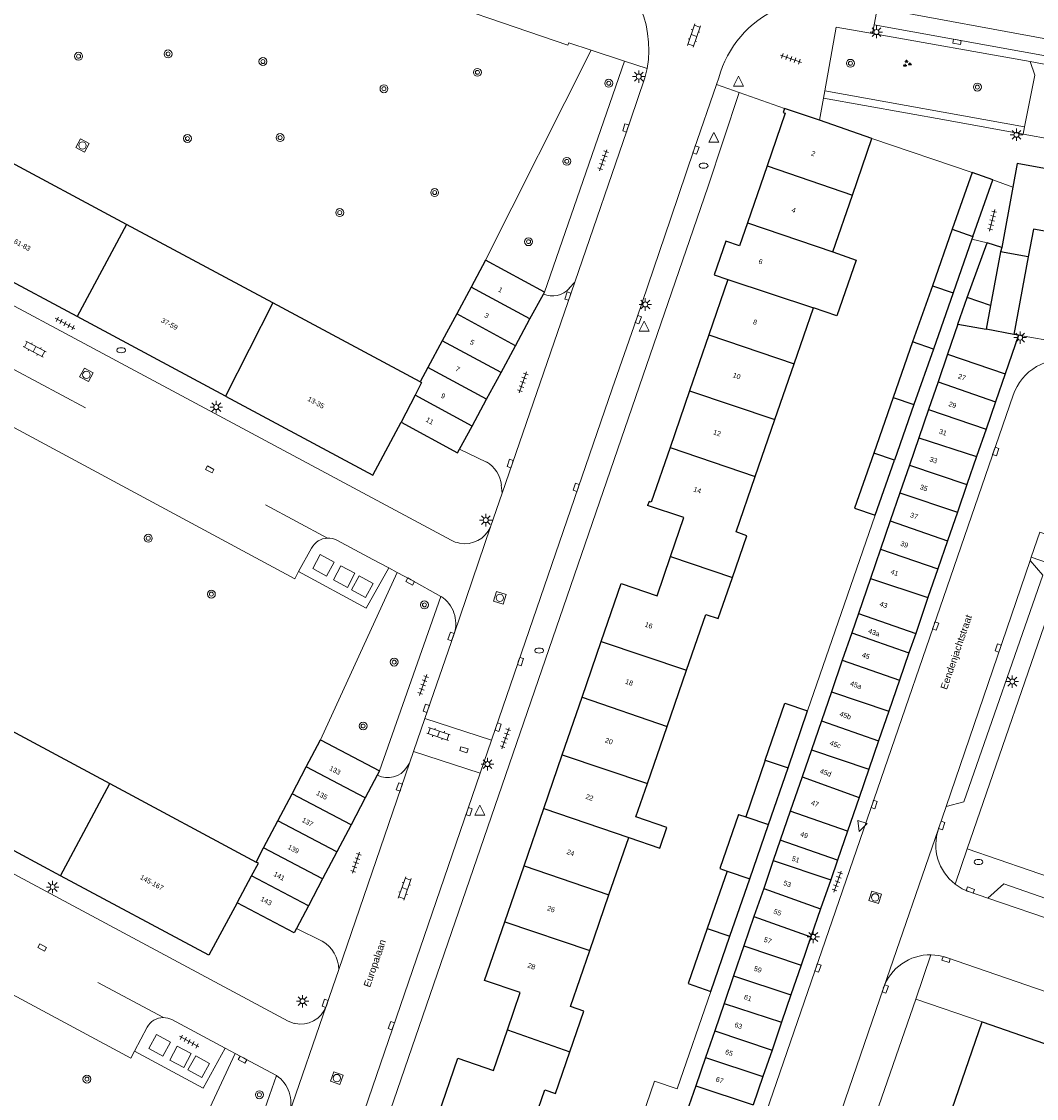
# Model space of a CAD drawing. Extents: x 131101 to 132041, y 397511 to 398853.
# Tile 64 of 80: x 131438 to 131540, y 398401 to 398510. Entities that reach past the tile are written whole.
import ezdxf
from ezdxf.enums import TextEntityAlignment as Align

# ---------------------------------------------------------------- set-up
doc = ezdxf.new("R2010")
doc.units = 0
doc.linetypes.add('DGN Style 2', pattern=[51.514866, 30.90892, -20.605946])
doc.layers.add('_vervallen situatie', color=250, linetype='Continuous', lineweight=9, plot=False)
for name, color, linetype, lineweight in [('gg-afsc-erfafscheiding', 250, 'Continuous', 9), ('gg-afsc-hekwerk', 250, 'Continuous', 9), ('gg-afsc-muur', 250, 'Continuous', 9), ('gg-bbg-bijgebouw', 10, 'Continuous', 25), ('gg-bbg-gedigitaliseerde bebouwing', 10, 'Continuous', 25), ('gg-bbg-gedigitaliseerde bijgebouw', 10, 'Continuous', 25), ('gg-bbg-hoofdgebouw', 10, 'Continuous', 25), ('gg-bbg-luifel en loopbrug', 10, 'DGN Style 2', 25), ('gg-bbg-tussenscheiding', 10, 'Continuous', 25), ('gg-knt-verharding', 250, 'Continuous', 9), ('gg-knt-verharding nz', 250, 'DGN Style 2', 9), ('gg-kwrk-afval apart plaats', 250, 'Continuous', 9), ('gt-grn-groengrens', 250, 'Continuous', 9), ('gt-grn-weggrens', 250, 'Continuous', 9), ('gt-symb-boom', 250, 'Continuous', 9), ('gt-symb-brandkraan', 250, 'Continuous', 9), ('gt-symb-groenvak', 250, 'Continuous', 9), ('gt-symb-klinker verharding', 250, 'Continuous', 9), ('gt-symb-kolk', 250, 'Continuous', 9), ('gt-symb-kolk center center', 250, 'Continuous', 9), ('gt-symb-lichtmast', 250, 'Continuous', 9), ('gt-symb-rioolschacht', 250, 'Continuous', 9), ('gt-symb-tegel verharding', 250, 'Continuous', 9), ('gt-symb-waterafsluiter', 250, 'Continuous', 9), ('X-AL-huisnummers', 2, 'Continuous', 25), ('X-AL-straatnaam', 3, 'Continuous', 35)]:
    doc.layers.add(name, color=color, linetype=linetype, lineweight=lineweight)
doc.styles.add('CS Annotative', font='arial.ttf')

# ---------------------------------------------------------------- blocks, each defined once
blk = doc.blocks.new('gt0-KOLK')
at = {"layer": 'gt-symb-kolk', "flags": 128}
blk.add_lwpolyline([(0, 0), (0.38, 0), (0.38, 0.4), (-0.38, 0.4), (-0.38, 0), (0, 0)], dxfattribs=at)
blk = doc.blocks.new('gt0-BOOM')
at = {"layer": 'gt-symb-boom'}
for radius in [0.4, 0.2]:
    blk.add_circle((0, 0), radius, dxfattribs=at)
blk = doc.blocks.new('gt0-LMAST')
at = {"layer": 'gt-symb-lichtmast'}
for p, q in [((-0.18, 0.17), (-0.45, 0.44)), ((-0.01, 0.25), (-0.01, 0.62)), ((0.17, 0.17), (0.44, 0.44)), ((-0.26, 0), (-0.63, 0)), ((-0.18, -0.18), (-0.45, -0.45)), ((-0.01, -0.25), (-0.01, -0.63)), ((0.44, -0.45), (0.17, -0.18)), ((0.24, 0), (0.62, 0))]:
    blk.add_line(p, q, dxfattribs=at)
blk.add_circle((-0.01, 0), 0.25, dxfattribs=at)
blk = doc.blocks.new('gt0-TEG1')
at = {"layer": 'gt-symb-tegel verharding'}
for p, q in [((-1.12, 0), (1.12, 0)), ((-0.9, -0.25), (-0.9, 0.25)), ((-0.45, -0.25), (-0.45, 0.25)), ((0, -0.25), (0, 0.25)), ((0.45, -0.25), (0.45, 0.25)), ((0.9, -0.25), (0.9, 0.25))]:
    blk.add_line(p, q, dxfattribs=at)
blk = doc.blocks.new('gt0-GRVAK')
at = {"layer": 'gt-symb-groenvak'}
for p, q in [((-0.11, 0.19), (-0.23, 0.24)), ((-0.18, 0.15), (0.09, 0.15)), ((-0.09, 0.21), (-0.16, 0.32)), ((-0.05, 0.21), (-0.05, 0.39)), ((0, 0.21), (0.06, 0.32)), ((0.02, 0.19), (0.13, 0.24)), ((0.26, -0.05), (0.2, 0.06)), ((0.3, -0.05), (0.3, 0.13)), ((0.35, -0.05), (0.41, 0.06)), ((-0.24, -0.23), (-0.36, -0.18)), ((-0.32, -0.26), (-0.05, -0.26)), ((-0.23, -0.21), (-0.29, -0.09)), ((-0.18, -0.2), (-0.18, -0.02)), ((-0.14, -0.21), (-0.07, -0.09)), ((-0.12, -0.23), (0, -0.18)), ((0.24, -0.07), (0.12, -0.02)), ((0.17, -0.11), (0.44, -0.11)), ((0.37, -0.07), (0.49, -0.02))]:
    blk.add_line(p, q, dxfattribs=at)
blk = doc.blocks.new('gt0-WAFSL')
at = {"layer": 'gt-symb-waterafsluiter'}
for p, q in [((-0.5, -0.33), (0, 0.67)), ((0, 0.67), (0.5, -0.33)), ((0.5, -0.33), (-0.5, -0.33))]:
    blk.add_line(p, q, dxfattribs=at)
blk = doc.blocks.new('gt0-RS')
at = {"layer": 'gt-symb-rioolschacht', "flags": 128}
blk.add_lwpolyline([(-0.5, -0.5), (0.5, -0.5), (0.5, 0.5), (-0.5, 0.5), (-0.5, -0.5)], close=True, dxfattribs=at)
at = {"layer": 'gt-symb-rioolschacht'}
blk.add_circle((0, 0), 0.375, dxfattribs=at)
blk = doc.blocks.new('gt0-KL1')
at = {"layer": 'gt-symb-klinker verharding'}
for p, q in [((-1.15, 0.3), (1.15, 0.3)), ((-1, -0.3), (-1, 0.3)), ((-0.5, 0.3), (-0.5, 0.45)), ((0, -0.3), (0, 0.3)), ((0.5, 0.3), (0.5, 0.45)), ((1, -0.3), (1, 0.3)), ((-1.15, -0.3), (1.15, -0.3)), ((-0.5, -0.45), (-0.5, -0.3)), ((0.5, -0.45), (0.5, -0.3))]:
    blk.add_line(p, q, dxfattribs=at)
blk = doc.blocks.new('gt0-KOLKCC')
at = {"layer": 'gt-symb-kolk center center', "flags": 128}
blk.add_lwpolyline([(-0.38, 0.2), (0.38, 0.2), (0.38, -0.2), (-0.38, -0.2), (-0.38, 0.2)], close=True, dxfattribs=at)
blk = doc.blocks.new('gt0-BR')
at = {"layer": 'gt-symb-brandkraan', "extrusion": (0, 0, -1)}
for centre, radius, start, end in [((0.24, 0), 0.206, 287.5669, 72.4331), ((-0.6, -2.66), 3, 72.4331, 73.108), ((0, -0.69), 0.938, 73.108, 106.892), ((0.6, -2.66), 3, 106.892, 107.5669), ((-0.24, 0), 0.206, 107.5669, 252.433), ((-0.6, 2.66), 3, 286.892, 287.5669), ((0.6, 2.66), 3, 252.433, 253.1079)]:
    blk.add_arc(centre, radius, start, end, dxfattribs=at)
at = {"layer": 'gt-symb-brandkraan'}
blk.add_arc((0, 0.69), 0.938, 253.108, 286.8921, dxfattribs=at)
blk = doc.blocks.new('_vervallen situatie')
at = {"layer": 'gt-symb-brandkraan'}
for p in [(131506.92, 398495.42), (131448.21, 398476.82), (131490.34, 398446.54), (131534.63, 398425.23)]:
    blk.add_blockref('gt0-BR', p, dxfattribs=at)

msp = doc.modelspace()

# ---------------------------------------------------------------- linework, layer by layer
at = {"layer": 'gg-afsc-erfafscheiding'}
for p, q in [((131535.5, 398487.65), (131533.97, 398488.02)), ((131524.21, 398460.19), (131517.41, 398440.46))]:
    msp.add_line(p, q, dxfattribs=at)
at = {"layer": 'gg-afsc-erfafscheiding', "flags": 128}
msp.add_lwpolyline([(131507.66, 398412.19), (131504.27, 398402.35), (131501.96, 398403.14), (131500.75, 398399.62), (131503.58, 398398.69)], dxfattribs=at)
at = {"layer": 'gg-afsc-hekwerk'}
for p, q in [((131533.5, 398426.57), (131543.37, 398455.23)), ((131568.19, 398414.61), (131533.5, 398426.57)), ((131522.61, 398394.93), (131528.31, 398411.39)), ((131528.31, 398411.39), (131535.01, 398409.11))]:
    msp.add_line(p, q, dxfattribs=at)
at = {"layer": 'gg-afsc-muur'}
for p, q in [((131523.89, 398498.17), (131533.98, 398494.73)), ((131538.66, 398478.34), (131547, 398476.84))]:
    msp.add_line(p, q, dxfattribs=at)
at = {"layer": 'gg-bbg-bijgebouw'}
for p, q in [((131533.98, 398494.73), (131531.97, 398489.01)), ((131536.07, 398494.01), (131533.98, 398494.73)), ((131534.06, 398488.29), (131536.07, 398494.01)), ((131531.97, 398489.01), (131529.98, 398483.31)), ((131534.06, 398488.29), (131533.97, 398488.02)), ((131533.97, 398488.02), (131532.07, 398482.6)), ((131536.97, 398487.16), (131535.5, 398487.65)), ((131484.94, 398485.89), (131483.48, 398483.18)), ((131490.87, 398482.67), (131484.94, 398485.89)), ((131483.48, 398483.18), (131482.03, 398480.48)), ((131529.98, 398483.31), (131527.99, 398477.65)), ((131489.41, 398479.97), (131490.77, 398482.48)), ((131490.77, 398482.48), (131490.87, 398482.67)), ((131532.07, 398482.6), (131530.08, 398476.93)), ((131482.03, 398480.48), (131480.58, 398477.78)), ((131487.95, 398477.27), (131489.41, 398479.97)), ((131480.58, 398477.78), (131479.12, 398475.08)), ((131527.99, 398477.65), (131526.03, 398472.05)), ((131538.66, 398478.34), (131537.32, 398474.44)), ((131486.5, 398474.58), (131487.95, 398477.27)), ((131530.08, 398476.93), (131528.12, 398471.34)), ((131479.12, 398475.08), (131478.35, 398473.64)), ((131485.04, 398471.88), (131486.5, 398474.58)), ((131537.32, 398474.44), (131536.35, 398471.63)), ((131526.03, 398472.05), (131524.07, 398466.45)), ((131483.58, 398469.18), (131485.04, 398471.88)), ((131528.12, 398471.34), (131526.16, 398465.74)), ((131536.35, 398471.63), (131535.39, 398468.86)), ((131482.33, 398466.86), (131483.58, 398469.18)), ((131535.39, 398468.86), (131534.44, 398466.09)), ((131524.21, 398460.19), (131526.16, 398465.74)), ((131534.44, 398466.09), (131533.46, 398463.27)), ((131533.46, 398463.27), (131532.51, 398460.5)), ((131532.51, 398460.5), (131531.51, 398457.59)), ((131531.51, 398457.59), (131530.53, 398454.77)), ((131530.53, 398454.77), (131529.54, 398451.89)), ((131529.54, 398451.89), (131528.3, 398448.28)), ((131528.3, 398448.28), (131527.62, 398446.33)), ((131527.62, 398446.33), (131526.67, 398443.57)), ((131526.67, 398443.57), (131525.6, 398440.45)), ((131525.6, 398440.45), (131524.56, 398437.44)), ((131466.87, 398434.82), (131468.3, 398437.54)), ((131468.3, 398437.54), (131474.25, 398434.41)), ((131524.56, 398437.44), (131523.58, 398434.59)), ((131465.44, 398432.1), (131466.87, 398434.82)), ((131474.03, 398433.99), (131472.82, 398431.69)), ((131474.25, 398434.41), (131474.03, 398433.99)), ((131523.58, 398434.59), (131522.6, 398431.74)), ((131464.01, 398429.38), (131465.44, 398432.1)), ((131522.6, 398431.74), (131521.42, 398428.35)), ((131472.82, 398431.69), (131471.38, 398428.97)), ((131462.57, 398426.66), (131464.01, 398429.38)), ((131471.38, 398428.97), (131469.95, 398426.25)), ((131521.42, 398428.35), (131520.42, 398425.43)), ((131461.82, 398425.23), (131462.57, 398426.66)), ((131469.95, 398426.25), (131468.52, 398423.53)), ((131520.42, 398425.43), (131519.73, 398423.42)), ((131468.52, 398423.53), (131467.08, 398420.81)), ((131519.73, 398423.42), (131518.72, 398420.51)), ((131467.08, 398420.81), (131465.87, 398418.51)), ((131518.72, 398420.51), (131517.74, 398417.67)), ((131517.74, 398417.67), (131516.77, 398414.84)), ((131516.77, 398414.84), (131515.73, 398411.84)), ((131515.73, 398411.84), (131514.78, 398409.07)), ((131514.78, 398409.07), (131513.82, 398406.27)), ((131513.82, 398406.27), (131512.89, 398403.6)), ((131512.89, 398403.6), (131511.91, 398400.74))]:
    msp.add_line(p, q, dxfattribs=at)
at = {"layer": 'gg-bbg-bijgebouw', "flags": 128}
for points in [[(131476.43, 398469.56), (131482.12, 398466.48), (131482.33, 398466.86)], [(131524.07, 398466.45), (131522.12, 398460.91), (131524.21, 398460.19)], [(131465.87, 398418.51), (131465.65, 398418.09), (131459.89, 398421.11)]]:
    msp.add_lwpolyline(points, dxfattribs=at)
at = {"layer": 'gg-bbg-gedigitaliseerde bebouwing'}
for p, q in [((131521.92, 398492.46), (131523.89, 398498.17)), ((131519.94, 398486.72), (131521.92, 398492.46)), ((131539.64, 398486.22), (131536.86, 398486.74)), ((131516.05, 398475.45), (131517.99, 398481.08)), ((131514.1, 398469.82), (131516.05, 398475.45)), ((131512.13, 398464.1), (131514.1, 398469.82)), ((131503.24, 398438.89), (131505.21, 398444.58)), ((131501.25, 398433.13), (131503.24, 398438.89)), ((131500.1, 398429.78), (131501.25, 398433.13)), ((131497.38, 398421.91), (131499.38, 398427.69)), ((131495.44, 398416.3), (131497.38, 398421.91))]:
    msp.add_line(p, q, dxfattribs=at)
at = {"layer": 'gg-bbg-gedigitaliseerde bebouwing', "flags": 128}
for points in [[(131546.03, 398487.97), (131540.17, 398489.03), (131539.64, 398486.22)], [(131519.94, 398486.72), (131522.3, 398485.91), (131520.35, 398480.27), (131517.99, 398481.08)], [(131509.82, 398453.92), (131511.27, 398458.12), (131510.19, 398458.5), (131512.13, 398464.1)], [(131505.21, 398444.58), (131507.15, 398450.19), (131508.39, 398449.76), (131509.82, 398453.92)], [(131499.38, 398427.69), (131502.52, 398426.64), (131503.23, 398428.72), (131500.1, 398429.78)], [(131493.44, 398406.11), (131494.85, 398410.21), (131493.5, 398410.68), (131495.44, 398416.3)], [(131488.97, 398396.62), (131490.92, 398402.26), (131491.98, 398401.89), (131493.44, 398406.11)]]:
    msp.add_lwpolyline(points, dxfattribs=at)
at = {"layer": 'gg-bbg-gedigitaliseerde bijgebouw'}
for p, q in [((131533.48, 398482.12), (131535.5, 398487.65)), ((131532.56, 398479.44), (131533.48, 398482.12)), ((131532.56, 398479.44), (131531.52, 398476.43)), ((131538.66, 398478.34), (131538.21, 398478.42)), ((131531.52, 398476.43), (131530.56, 398473.64)), ((131530.56, 398473.64), (131529.6, 398470.84)), ((131529.6, 398470.84), (131528.61, 398467.98)), ((131528.61, 398467.98), (131527.67, 398465.23)), ((131527.67, 398465.23), (131526.71, 398462.44)), ((131526.71, 398462.44), (131525.73, 398459.61)), ((131525.73, 398459.61), (131524.75, 398456.75)), ((131524.75, 398456.75), (131523.73, 398453.8)), ((131523.73, 398453.8), (131522.52, 398450.27)), ((131522.52, 398450.27), (131521.85, 398448.32)), ((131521.85, 398448.32), (131520.9, 398445.58)), ((131520.9, 398445.58), (131519.8, 398442.38)), ((131519.8, 398442.38), (131518.79, 398439.45)), ((131515.43, 398434.72), (131517.41, 398440.46)), ((131518.79, 398439.45), (131517.79, 398436.53)), ((131517.79, 398436.53), (131516.85, 398433.82)), ((131513.14, 398435.5), (131511.17, 398429.78)), ((131513.46, 398429), (131515.43, 398434.72)), ((131516.85, 398433.82), (131515.65, 398430.34)), ((131510.45, 398430.02), (131508.57, 398424.56)), ((131510.45, 398430.02), (131511.17, 398429.78)), ((131515.65, 398430.34), (131514.65, 398427.42)), ((131511.58, 398423.54), (131513.46, 398429)), ((131514.65, 398427.42), (131513.95, 398425.39)), ((131513.95, 398425.39), (131512.98, 398422.55)), ((131509.29, 398424.31), (131507.29, 398418.52)), ((131508.57, 398424.56), (131509.29, 398424.31)), ((131509.58, 398417.74), (131511.58, 398423.54)), ((131512.98, 398422.55), (131512, 398419.72)), ((131512, 398419.72), (131510.98, 398416.78)), ((131507.66, 398412.19), (131509.58, 398417.74)), ((131510.98, 398416.78), (131509.95, 398413.77)), ((131509.95, 398413.77), (131508.98, 398410.96)), ((131508.98, 398410.96), (131508.04, 398408.21)), ((131508.04, 398408.21), (131507.11, 398405.52)), ((131507.11, 398405.52), (131506.13, 398402.67)), ((131506.13, 398402.67), (131505.2, 398399.97))]:
    msp.add_line(p, q, dxfattribs=at)
at = {"layer": 'gg-bbg-gedigitaliseerde bijgebouw', "flags": 128}
for points in [[(131513.14, 398435.5), (131515.12, 398441.23), (131517.41, 398440.46)], [(131507.29, 398418.52), (131505.38, 398412.97), (131507.66, 398412.19)]]:
    msp.add_lwpolyline(points, dxfattribs=at)
at = {"layer": 'gg-bbg-hoofdgebouw'}
for p, q in [((131518.59, 398500), (131515.08, 398501.2)), ((131523.89, 398498.17), (131518.59, 398500)), ((131448.74, 398489.5), (131433.99, 398497.41)), ((131513.32, 398495.41), (131511.33, 398489.65)), ((131538.53, 398495.65), (131538.09, 398493.27)), ((131538.09, 398493.27), (131536.97, 398487.16)), ((131463.5, 398481.6), (131448.74, 398489.5)), ((131443.76, 398480.21), (131429.01, 398488.12)), ((131509.37, 398483.94), (131507.45, 398478.37)), ((131478.35, 398473.64), (131463.5, 398481.6)), ((131458.73, 398472.19), (131443.76, 398480.21)), ((131507.45, 398478.37), (131505.51, 398472.72)), ((131505.51, 398472.72), (131503.54, 398467.01)), ((131494.67, 398441.84), (131496.61, 398447.47)), ((131492.67, 398436.03), (131494.67, 398441.84)), ((131432.31, 398441.05), (131447.06, 398433.14)), ((131490.81, 398430.62), (131492.67, 398436.03)), ((131447.06, 398433.14), (131461.82, 398425.23)), ((131442.08, 398423.85), (131427.33, 398431.76)), ((131488.82, 398424.83), (131490.81, 398430.62)), ((131486.88, 398419.19), (131488.82, 398424.83))]:
    msp.add_line(p, q, dxfattribs=at)
at = {"layer": 'gg-bbg-hoofdgebouw', "flags": 128}
for points in [[(131515.08, 398501.2), (131514.94, 398500.79), (131515.15, 398500.71), (131513.32, 398495.41)], [(131547.27, 398494.74), (131541.42, 398495.8), (131541.28, 398495.14), (131538.53, 398495.65)], [(131511.33, 398489.65), (131510.54, 398487.33), (131509.15, 398487.81), (131507.98, 398484.43), (131509.37, 398483.94)], [(131458.73, 398472.19), (131473.57, 398464.23), (131476.43, 398469.56)], [(131503.54, 398467.01), (131501.65, 398461.51), (131501.43, 398461.57), (131501.28, 398461.18)], [(131503.6, 398456.04), (131504.92, 398459.95), (131501.28, 398461.18)], [(131496.61, 398447.47), (131498.62, 398453.32), (131502.25, 398452.07), (131503.6, 398456.04)], [(131459.89, 398421.11), (131457.04, 398415.83), (131442.08, 398423.85)], [(131487.15, 398408.3), (131488.44, 398412.07), (131484.85, 398413.3), (131486.88, 398419.19)], [(131522.61, 398394.93), (131529.3, 398392.57), (131535.01, 398409.11)], [(131535.01, 398409.11), (131547.48, 398404.79), (131547.26, 398404.17)], [(131480.15, 398399.67), (131482.15, 398405.46), (131485.75, 398404.21), (131487.15, 398408.3)]]:
    msp.add_lwpolyline(points, dxfattribs=at)
at = {"layer": 'gg-bbg-luifel en loopbrug'}
for p, q in [((131536.86, 398486.74), (131535.84, 398481.32)), ((131539.64, 398486.22), (131538.21, 398478.42)), ((131535.84, 398481.32), (131535.39, 398478.93)), ((131538.21, 398478.42), (131535.39, 398478.93))]:
    msp.add_line(p, q, dxfattribs=at)
at = {"layer": 'gg-bbg-tussenscheiding'}
for p, q in [((131513.32, 398495.41), (131521.92, 398492.46)), ((131448.74, 398489.5), (131443.76, 398480.21)), ((131511.33, 398489.65), (131519.94, 398486.72)), ((131531.97, 398489.01), (131534.06, 398488.29)), ((131536.97, 398487.16), (131536.86, 398486.74)), ((131509.37, 398483.94), (131517.99, 398481.08)), ((131489.41, 398479.97), (131483.48, 398483.18)), ((131529.98, 398483.31), (131532.07, 398482.6)), ((131535.84, 398481.32), (131533.48, 398482.12)), ((131463.5, 398481.6), (131458.73, 398472.19)), ((131487.95, 398477.27), (131482.03, 398480.48)), ((131532.56, 398479.44), (131535.39, 398478.93)), ((131486.5, 398474.58), (131480.58, 398477.78)), ((131507.45, 398478.37), (131516.05, 398475.45)), ((131530.08, 398476.93), (131527.99, 398477.65)), ((131531.52, 398476.43), (131537.32, 398474.44)), ((131485.04, 398471.88), (131479.12, 398475.08)), ((131530.56, 398473.64), (131536.35, 398471.63)), ((131477.83, 398472.29), (131476.43, 398469.56)), ((131483.58, 398469.18), (131477.83, 398472.29)), ((131505.51, 398472.72), (131514.1, 398469.82)), ((131526.03, 398472.05), (131528.12, 398471.34)), ((131529.6, 398470.84), (131535.39, 398468.86)), ((131528.61, 398467.98), (131534.44, 398466.09)), ((131503.54, 398467.01), (131512.13, 398464.1)), ((131526.16, 398465.74), (131524.07, 398466.45)), ((131527.67, 398465.23), (131533.46, 398463.27)), ((131526.71, 398462.44), (131532.51, 398460.5)), ((131525.73, 398459.61), (131531.51, 398457.59)), ((131524.75, 398456.75), (131530.53, 398454.77)), ((131503.6, 398456.04), (131509.82, 398453.92)), ((131523.73, 398453.8), (131529.54, 398451.89)), ((131522.52, 398450.27), (131528.3, 398448.28)), ((131521.85, 398448.32), (131527.62, 398446.33)), ((131496.61, 398447.47), (131505.21, 398444.58)), ((131520.9, 398445.58), (131526.67, 398443.57)), ((131494.67, 398441.84), (131503.24, 398438.89)), ((131519.8, 398442.38), (131525.6, 398440.45)), ((131518.79, 398439.45), (131524.56, 398437.44)), ((131517.79, 398436.53), (131523.58, 398434.59)), ((131492.67, 398436.03), (131501.25, 398433.13)), ((131513.14, 398435.5), (131515.43, 398434.72)), ((131472.82, 398431.69), (131466.87, 398434.82)), ((131442.08, 398423.85), (131447.06, 398433.14)), ((131516.85, 398433.82), (131522.6, 398431.74)), ((131471.38, 398428.97), (131465.44, 398432.1)), ((131490.81, 398430.62), (131499.38, 398427.69)), ((131511.17, 398429.78), (131513.46, 398429)), ((131521.42, 398428.35), (131515.65, 398430.34)), ((131469.95, 398426.25), (131464.01, 398429.38)), ((131520.42, 398425.43), (131514.65, 398427.42)), ((131468.52, 398423.53), (131462.57, 398426.66)), ((131513.95, 398425.39), (131519.73, 398423.42)), ((131488.82, 398424.83), (131497.38, 398421.91)), ((131509.29, 398424.31), (131511.58, 398423.54)), ((131459.89, 398421.11), (131461.36, 398423.83)), ((131467.08, 398420.81), (131461.36, 398423.83)), ((131512.98, 398422.55), (131518.72, 398420.51)), ((131486.88, 398419.19), (131495.44, 398416.3)), ((131512, 398419.72), (131517.74, 398417.67)), ((131507.29, 398418.52), (131509.58, 398417.74)), ((131510.98, 398416.78), (131516.77, 398414.84)), ((131509.95, 398413.77), (131515.73, 398411.84)), ((131508.98, 398410.96), (131514.78, 398409.07)), ((131487.15, 398408.3), (131493.44, 398406.11)), ((131508.04, 398408.21), (131513.82, 398406.27)), ((131507.11, 398405.52), (131512.89, 398403.6)), ((131506.13, 398402.67), (131511.91, 398400.74))]:
    msp.add_line(p, q, dxfattribs=at)
at = {"layer": 'gg-bbg-tussenscheiding', "flags": 128}
for points in [[(131478.35, 398473.64), (131478.49, 398473.57), (131477.83, 398472.29)], [(131461.36, 398423.83), (131462.06, 398425.1), (131461.82, 398425.23)]]:
    msp.add_lwpolyline(points, dxfattribs=at)
at = {"layer": 'gg-knt-verharding'}
for p, q in [((131524.13, 398509.62), (131524.35, 398510.87)), ((131524.13, 398509.62), (131547.94, 398505.28)), ((131523.96, 398508.74), (131539.84, 398505.91)), ((131498.95, 398505.97), (131495.6, 398507.07)), ((131490.87, 398482.67), (131498.95, 398505.97)), ((131505.96, 398497.07), (131508.21, 398503.59)), ((131508.21, 398503.59), (131508.45, 398504.27)), ((131515.08, 398501.2), (131510.52, 398502.79)), ((131519, 398502.24), (131519.14, 398502.98)), ((131531.4, 398500), (131519, 398502.24)), ((131539.13, 398498.6), (131531.4, 398500)), ((131539.28, 398499.34), (131539.13, 398498.6)), ((131539.41, 398500), (131539.28, 398499.34)), ((131505.96, 398497.07), (131503.62, 398490.12)), ((131493.93, 398483.68), (131486.61, 398462.4)), ((131493.38, 398483.07), (131493.93, 398483.68)), ((131497.71, 398472.93), (131485.53, 398437.52)), ((131482.33, 398466.86), (131485.02, 398465.54)), ((131486.53, 398463.22), (131486.61, 398462.4)), ((131486.61, 398462.4), (131485.44, 398459)), ((131539.95, 398455.96), (131540.81, 398458.49)), ((131467.39, 398456.86), (131466.1, 398454.52)), ((131482.33, 398457.36), (131482.11, 398457.42)), ((131539.84, 398455.63), (131539.95, 398455.96)), ((131476.04, 398454.42), (131475.18, 398454.87)), ((131474.25, 398434.41), (131480.44, 398452)), ((131478.83, 398439.71), (131481.76, 398448.24)), ((131477.68, 398436.37), (131478.83, 398439.71)), ((131478.83, 398439.71), (131485.53, 398437.52)), ((131485.53, 398437.52), (131484.39, 398434.18)), ((131477.28, 398435.19), (131477.68, 398436.37)), ((131484.39, 398434.18), (131477.68, 398436.37)), ((131470.14, 398414.38), (131477.28, 398435.19)), ((131477.01, 398434.79), (131477.28, 398435.19)), ((131484.39, 398434.18), (131462.88, 398371.53)), ((131530.6, 398428.59), (131531.37, 398430.84)), ((131535.58, 398421.58), (131537.2, 398423.02)), ((131550.48, 398418.36), (131537.2, 398423.02)), ((131465.87, 398418.51), (131468.48, 398417.26)), ((131470.14, 398414.38), (131468.88, 398410.71)), ((131511.47, 398373.04), (131525.04, 398412.51)), ((131453.32, 398409.34), (131458.69, 398406.47)), ((131449.55, 398406.15), (131450.82, 398408.57)), ((131458.69, 398406.47), (131459.7, 398405.93)), ((131459.7, 398405.93), (131463.85, 398403.72)), ((131457.72, 398385.91), (131463.85, 398403.72))]:
    msp.add_line(p, q, dxfattribs=at)
at = {"layer": 'gg-knt-verharding', "flags": 128}
for points in [[(131495.6, 398507.07), (131493.33, 398507.82), (131493.23, 398507.58), (131441.31, 398525.36), (131434.61, 398527.45), (131424.51, 398530.36), (131404.21, 398535.51)], [(131519.14, 398502.98), (131520.3, 398509.39), (131523.96, 398508.74)], [(131539.41, 398500), (131540.3, 398504.55), (131539.84, 398505.91)], [(131493.93, 398483.68), (131499.55, 398500), (131501, 398504.26), (131501.22, 398505.22)], [(131465.13, 398370.56), (131507.34, 398493.24), (131510.52, 398502.79)], [(131482.11, 398457.42), (131481.89, 398457.47), (131481.48, 398457.66), (131398.55, 398502.1)], [(131497.71, 398472.93), (131500.15, 398479.96), (131503.62, 398490.12)], [(131466.1, 398454.52), (131465.73, 398453.79), (131416.15, 398480.44), (131417.49, 398483.12)], [(131497.76, 398355.31), (131498.15, 398356.16), (131538.11, 398472.28)], [(131540.81, 398458.49), (131542.59, 398457.88), (131541.7, 398455.36), (131539.95, 398455.96)], [(131469.95, 398457.67), (131473.57, 398455.72), (131475.18, 398454.87)], [(131531.37, 398430.84), (131533.17, 398431.28), (131541.12, 398454.13), (131539.84, 398455.63)], [(131475.18, 398454.87), (131472.89, 398450.81), (131466.1, 398454.52)], [(131465.66, 398408.96), (131465.03, 398409.2), (131382.08, 398453.68)], [(131480.44, 398452), (131477.44, 398453.68), (131476.04, 398454.42)], [(131449.55, 398406.15), (131449.18, 398405.45), (131399.56, 398432.12), (131400.69, 398434.91)], [(131535.58, 398421.58), (131533.73, 398422.21), (131532.97, 398422.54), (131532.28, 398422.99)], [(131529.84, 398415.88), (131530.64, 398415.8), (131531.42, 398415.6), (131558.64, 398406.23)], [(131458.69, 398406.47), (131456.49, 398402.43), (131449.55, 398406.15)]]:
    msp.add_lwpolyline(points, dxfattribs=at)
at = {"layer": 'gg-knt-verharding', "extrusion": (0, 0, -1)}
for centre, radius, start, end in [((-131490.6, 398507.15), 10.8, 115.8975, 190.3053), ((-131518.82, 398501.45), 10.75, 15.1826, 66.0254), ((-131543.23, 398470.5), 5.42, 19.1519, 100.0797), ((-131483.55, 398462.94), 3, 119.4208, 174.462), ((-131482.84, 398460.15), 2.84, 203.9501, 280.3825), ((-131535.35, 398426.96), 5.02, 307.765, 18.8816), ((-131466.79, 398414.37), 3.35, 120.2403, 179.9201), ((-131529.78, 398410.86), 5.02, 19.1636, 90.7772), ((-131466.31, 398411.61), 2.72, 199.2488, 283.7599), ((-131452.47, 398407.68), 1.87, 28.4174, 90.056), ((-131452.46, 398407.68), 1.87, 90.1508, 117.1573)]:
    msp.add_arc(centre, radius, start, end, dxfattribs=at)
at = {"layer": 'gg-knt-verharding'}
for centre, radius, start, end in [((131491.67, 398484.59), 2.3, 246.933, 318.3517), ((131469.08, 398455.96), 1.92, 91.8889, 151.8814), ((131469.08, 398455.96), 1.92, 63.0445, 91.9888), ((131478.71, 398449.28), 3.23, 341.1898, 57.3998), ((131475.08, 398436.03), 2.3, 242.8438, 327.1911), ((131462, 398400.96), 3.32, 341.2103, 56.0366)]:
    msp.add_arc(centre, radius, start, end, dxfattribs=at)
at = {"layer": 'gg-knt-verharding nz'}
for p, q in [((131523.89, 398511.44), (131548.25, 398506.96)), ((131539.84, 398455.63), (131531.37, 398430.84)), ((131400.43, 398437.42), (131452.47, 398409.55)), ((131535.58, 398421.58), (131549.96, 398416.67))]:
    msp.add_line(p, q, dxfattribs=at)
at = {"layer": 'gg-knt-verharding nz', "flags": 128}
msp.add_lwpolyline([(131417.35, 398485.59), (131437.44, 398474.85), (131469.02, 398457.88)], dxfattribs=at)
at = {"layer": 'gg-kwrk-afval apart plaats', "flags": 128}
for points in [[(131467.52, 398454.81), (131468.27, 398456.22), (131469.67, 398455.47), (131468.92, 398454.05), (131467.52, 398454.81)], [(131469.61, 398453.67), (131470.35, 398455.09), (131471.77, 398454.33), (131471.01, 398452.91), (131469.61, 398453.67)], [(131471.43, 398452.68), (131472.21, 398454.09), (131473.61, 398453.3), (131472.83, 398451.9), (131471.43, 398452.68)], [(131451.01, 398406.44), (131451.77, 398407.84), (131453.17, 398407.06), (131452.4, 398405.67), (131451.01, 398406.44)], [(131453.11, 398405.24), (131453.86, 398406.67), (131455.27, 398405.93), (131454.52, 398404.52), (131453.11, 398405.24)], [(131455.72, 398405.68), (131457.12, 398404.91), (131456.35, 398403.51), (131454.94, 398404.28), (131455.72, 398405.68)]]:
    msp.add_lwpolyline(points, dxfattribs=at)
at = {"layer": 'gt-grn-groengrens'}
for p, q in [((131484.94, 398485.89), (131495.6, 398507.07)), ((131519.14, 398502.98), (131539.28, 398499.34)), ((131468.3, 398437.54), (131476.04, 398454.42)), ((131451.81, 398389.09), (131459.7, 398405.93))]:
    msp.add_line(p, q, dxfattribs=at)
at = {"layer": 'gt-grn-weggrens'}
for p, q in [((131524.13, 398509.62), (131523.96, 398508.74)), ((131498.95, 398505.97), (131501.22, 398505.22)), ((131544.07, 398505.14), (131539.84, 398505.91)), ((131508.21, 398503.59), (131510.52, 398502.79)), ((131519, 398502.24), (131518.59, 398500)), ((131539.13, 398498.6), (131542.11, 398498.06)), ((131538.09, 398493.27), (131536.07, 398494.01)), ((131481.76, 398448.24), (131485.44, 398459)), ((131530.6, 398428.59), (131525.04, 398412.51)), ((131533.5, 398426.57), (131532.28, 398422.99)), ((131529.84, 398415.88), (131528.31, 398411.39)), ((131465.14, 398399.89), (131468.88, 398410.71))]:
    msp.add_line(p, q, dxfattribs=at)

# ---------------------------------------------------------------- block references
at = {"layer": '_vervallen situatie'}
msp.add_blockref('_vervallen situatie', (0, 0), dxfattribs=at)
at = {"layer": 'gt-symb-boom'}
for p in [(131443.91, 398506.45), (131452.94, 398506.69), (131462.5, 398505.92), (131521.72, 398505.74), (131484.12, 398504.83), (131474.7, 398503.18), (131497.36, 398503.73), (131534.52, 398503.34), (131454.89, 398498.16), (131464.23, 398498.25), (131493.13, 398495.86), (131479.81, 398492.71), (131470.24, 398490.69), (131489.27, 398487.76), (131450.94, 398457.86), (131457.3, 398452.23), (131478.78, 398451.15), (131475.73, 398445.38), (131472.6, 398438.94), (131444.76, 398403.34), (131462.14, 398401.77)]:
    msp.add_blockref('gt0-BOOM', p, dxfattribs=at)
at = {"layer": 'gt-symb-groenvak', "rotation": 357.7070995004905}
msp.add_blockref('gt0-GRVAK', (131527.41, 398505.69), dxfattribs=at)
at = {"layer": 'gt-symb-klinker verharding'}
for p, rotation in [((131505.94, 398508.54), 71.32941658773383), ((131439.48, 398476.92), 331.7690981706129), ((131480.2, 398438.13), 341.8910034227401), ((131476.8, 398422.56), 71.03974891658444)]:
    msp.add_blockref('gt0-KL1', p, dxfattribs=dict(at, rotation=rotation))
at = {"layer": 'gt-symb-kolk'}
for p, rotation in [((131532.5, 398508.09), 169.6336773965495), ((131499.26, 398499.17), 72.12657893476), ((131505.96, 398497.07), 251.0397489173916), ((131493.43, 398482.21), 71.40202220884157), ((131500.15, 398479.96), 250.8586262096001), ((131536.18, 398466.68), 250.6044716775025), ((131487.62, 398465.34), 71.99992540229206), ((131457.04, 398464.63), 331.7690981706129), ((131494.26, 398462.93), 70.78568813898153), ((131477.44, 398453.68), 150.5891803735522), ((131530.12, 398449.08), 251.5106736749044), ((131481.64, 398447.89), 70.36929772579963), ((131536.8, 398446.74), 71.63753156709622), ((131488.27, 398445.5), 250.9127554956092), ((131479.15, 398440.66), 70.42327443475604), ((131486.02, 398438.89), 251.2208821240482), ((131482.81, 398436.74), 163.5037757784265), ((131476.44, 398432.73), 71.22088212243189), ((131483.1, 398430.36), 251.0397489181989), ((131523.93, 398431.09), 251.5106736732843), ((131530.74, 398428.98), 250.5504312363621), ((131533.74, 398422.21), 339.9336503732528), ((131531.43, 398415.59), 161.9999254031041), ((131518.26, 398414.61), 251.4020222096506), ((131525.04, 398412.5), 249.3903070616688), ((131468.96, 398410.92), 69.82605505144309), ((131475.63, 398408.66), 70.96692019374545), ((131460.53, 398405.48), 151.8971764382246)]:
    msp.add_blockref('gt0-KOLK', p, dxfattribs=dict(at, rotation=rotation))
at = {"layer": 'gt-symb-kolk center center', "rotation": 331.9746839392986}
msp.add_blockref('gt0-KOLKCC', (131440.24, 398416.61), dxfattribs=at)
at = {"layer": 'gt-symb-lichtmast'}
for p in [(131524.35, 398508.89), (131500.39, 398504.4), (131538.47, 398498.54), (131501.05, 398481.43), (131538.84, 398478.09), (131457.8, 398471.09), (131484.97, 398459.69), (131538.05, 398443.42), (131485.14, 398435.1), (131441.31, 398422.71), (131517.98, 398417.68), (131466.5, 398411.2)]:
    msp.add_blockref('gt0-LMAST', p, dxfattribs=at)
at = {"layer": 'gt-symb-rioolschacht'}
for p, rotation in [((131444.31, 398497.46), 331.8196051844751), ((131444.7, 398474.34), 331.5129928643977), ((131486.38, 398451.86), 72.72457972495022), ((131524.22, 398421.66), 252.4169028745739), ((131469.95, 398403.45), 70.36929772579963)]:
    msp.add_blockref('gt0-RS', p, dxfattribs=dict(at, rotation=rotation))
at = {"layer": 'gt-symb-tegel verharding'}
for p, rotation in [((131515.72, 398506.2), 340.9127554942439), ((131496.8, 398495.97), 71.0397489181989), ((131536.01, 398489.9), 256.7561979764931), ((131442.55, 398479.51), 331.8196051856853), ((131488.7, 398473.58), 71.03974891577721), ((131478.65, 398443.07), 71.03974891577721), ((131486.94, 398437.71), 71.03974891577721), ((131471.88, 398425.15), 71.03974891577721), ((131520.41, 398423.26), 71.03974891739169), ((131455.06, 398407.13), 331.3072122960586)]:
    msp.add_blockref('gt0-TEG1', p, dxfattribs=dict(at, rotation=rotation))
at = {"layer": 'gt-symb-waterafsluiter'}
for p in [(131510.44, 398503.78), (131507.95, 398498.11), (131500.94, 398479.07), (131484.36, 398430.28)]:
    msp.add_blockref('gt0-WAFSL', p, dxfattribs=at)
at = {"layer": 'gt-symb-waterafsluiter', "rotation": 160.8586262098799}
msp.add_blockref('gt0-WAFSL', (131522.83, 398428.95), dxfattribs=at)

# ---------------------------------------------------------------- texts
at = {"layer": 'X-AL-huisnummers', "style": 'CS Annotative'}
for s, rotation, p in [('2', 341, (131517.9, 398496.41)), ('4', 341, (131515.93, 398490.7)), ('61-83', 331.8, (131438.12, 398487.21)), ('6', 340.9, (131512.59, 398485.52)), ('1', 331.6, (131486.33, 398482.69)), ('37-59', 331.8, (131452.96, 398479.25)), ('3', 331.6, (131484.93, 398480.09)), ('8', 341, (131512.04, 398479.41)), ('5', 331.6, (131483.47, 398477.39)), ('7', 331.6, (131482.01, 398474.69)), ('10', 341, (131510.18, 398473.99)), ('27', 341, (131532.89, 398473.87)), ('13-35', 331.8, (131467.73, 398471.33)), ('9', 331.6, (131480.55, 398471.99)), ('29', 341, (131531.93, 398471.08)), ('11', 331.6, (131479.2, 398469.48)), ('12', 341, (131508.2, 398468.24)), ('31', 341, (131530.97, 398468.31)), ('33', 341, (131530.01, 398465.51)), ('35', 341, (131529.04, 398462.71)), ('14', 341, (131506.21, 398462.48)), ('37', 341, (131528.06, 398459.88)), ('39', 341, (131527.08, 398457.01)), ('41', 341, (131526.09, 398454.16)), ('43', 341, (131524.98, 398450.92)), ('16', 341, (131501.31, 398448.85)), ('43a', 341, (131524.02, 398448.13)), ('45', 341, (131523.2, 398445.78)), ('18', 341, (131499.34, 398443.1)), ('45a', 341, (131522.19, 398442.84)), ('45b', 341, (131521.13, 398439.77)), ('20', 341, (131497.3, 398437.18)), ('45c', 341, (131520.12, 398436.85)), ('133', 332.2, (131469.65, 398434.26)), ('45d', 341, (131519.14, 398434)), ('135', 332.2, (131468.33, 398431.75)), ('22', 341, (131495.34, 398431.5)), ('47', 341, (131518.07, 398430.88)), ('137', 332.2, (131466.89, 398429.03)), ('49', 341, (131516.98, 398427.72)), ('139', 332.2, (131465.46, 398426.31)), ('24', 341, (131493.43, 398425.93)), ('51', 341, (131516.13, 398425.26)), ('141', 332.2, (131464.03, 398423.59)), ('145-167', 331.8, (131451.18, 398422.94)), ('53', 341, (131515.28, 398422.79)), ('143', 332.2, (131462.71, 398421.08)), ('26', 341, (131491.47, 398420.25)), ('55', 341, (131514.29, 398419.92)), ('57', 341, (131513.31, 398417.09)), ('28', 341, (131489.49, 398414.49)), ('59', 341, (131512.31, 398414.17)), ('61', 341, (131511.31, 398411.29)), ('63', 341, (131510.35, 398408.5)), ('65', 341, (131509.41, 398405.77)), ('67', 341, (131508.46, 398403.01))]:
    msp.add_text(s, height=0.5, rotation=rotation, dxfattribs=at).set_placement(p, align=Align.CENTER)
at = {"layer": 'X-AL-straatnaam', "style": 'CS Annotative'}
for s, rotation, p in [('Eendenjachtstraat', 71, (131532.47, 398446.36)), ('Europalaan', 71.1, (131473.85, 398414.99))]:
    msp.add_text(s, height=0.7, rotation=rotation, dxfattribs=at).set_placement(p, align=Align.MIDDLE)

doc.saveas('drawing.dxf')
